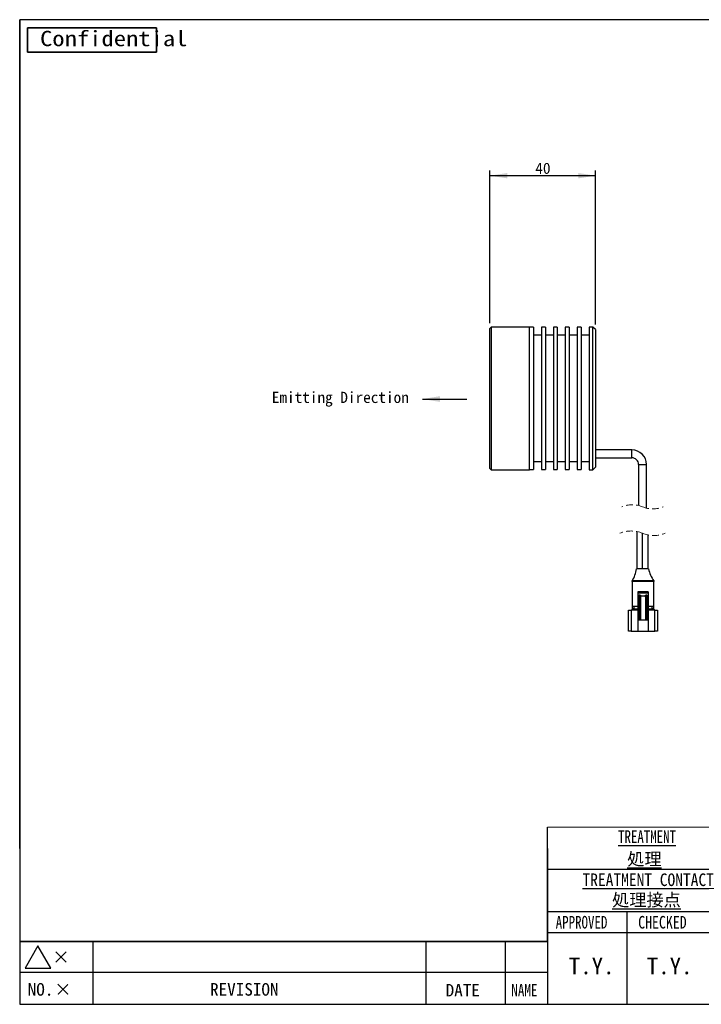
# Model space of a CAD drawing. Header units: millimetres. Extents: x 22 to 587, y 8 to 395.
# Tile 1 of 4: x 22 to 280, y 16 to 388. Entities that reach past the tile are written whole.
import ezdxf

# ---------------------------------------------------------------- set-up
doc = ezdxf.new("R2010")
doc.units = ezdxf.units.MM
doc.header["$LTSCALE"] = 2
doc.linetypes.add('HIDDEN', pattern=[1.905, 1.27, -0.635])
doc.layers.add('SLD-0', color=179, linetype='Continuous')
doc.layers.add('図面枠', color=9, linetype='Continuous')
doc.styles.add('SLDTEXTSTYLE1', font='MSGOTHIC.TTC')
doc.styles.add('SLDTEXTSTYLE10', font='MSGOTHIC.TTC', dxfattribs={"width": 0.75})
doc.styles.add('SLDTEXTSTYLE13', font='MSGOTHIC.TTC', dxfattribs={"bigfont": 'bigfont'})
doc.styles.add('SLDTEXTSTYLE2', font='MSGOTHIC.TTC')
doc.styles.add('SLDTEXTSTYLE4', font='MSGOTHIC.TTC', dxfattribs={"width": 1.17351})
doc.styles.add('SLDTEXTSTYLE5', font='MSGOTHIC.TTC', dxfattribs={"width": 0.765613})
doc.styles.add('SLDTEXTSTYLE6', font='MSGOTHIC.TTC', dxfattribs={"width": 0.808235})
doc.styles.add('SLDTEXTSTYLE8', font='MSGOTHIC.TTC', dxfattribs={"width": 0.754366})
doc.styles.add('SLDTEXTSTYLE9', font='MSGOTHIC.TTC', dxfattribs={"width": 0.902519})
doc.styles.get("Standard").update_dxf_attribs({"font": 'MSGOTHIC.TTC'})
doc.dimstyles.new('SLDDIMSTYLE0', dxfattribs={"dimtxt": 0.18, "dimasz": 6.604, "dimexe": 0, "dimexo": 0.0625, "dimgap": 0, "dimtad": 0, "dimtih": 1, "dimtoh": 1, "dimdec": 0, "dimrnd": 1e-09, "dimzin": 0, "dimdsep": 46, "dimtxsty": 'STANDARD', "dimsah": 1, "dimcen": 0.09, "dimadec": 0, "dimazin": 0, "dimtfac": 6.604, "dimtdec": 0, "dimtofl": 0, "dimtmove": 0, "dimatfit": 3, "dimfxl": 1, "dimfrac": 2, "dimtolj": 1, "dimtzin": 0, "dimarcsym": 0})
doc.dimstyles.new('SLDDIMSTYLE1', dxfattribs={"dimtxt": 4.850694, "dimasz": 6.604, "dimexe": 0, "dimexo": 0.0625, "dimgap": 1.212674, "dimtad": 1, "dimdec": 0, "dimrnd": 1e-09, "dimzin": 12, "dimdsep": 46, "dimtxsty": 'SLDTEXTSTYLE1', "dimsah": 1, "dimcen": 0.09, "dimadec": 0, "dimazin": 3, "dimtfac": 1, "dimtdec": 3, "dimtofl": 0, "dimtmove": 0, "dimatfit": 3, "dimfxl": 1, "dimfrac": 2, "dimtolj": 1, "dimtzin": 12, "dimarcsym": 0})

# ---------------------------------------------------------------- blocks, each defined once
blk = doc.blocks.new('_D')
at = {"layer": 'SLD-0'}
for p, q in [((199.86, 273.26), (199.86, 331.01)), ((239.86, 329.01), (199.86, 329.01)), ((239.86, 272.76), (239.86, 331.01))]:
    blk.add_line(p, q, dxfattribs=at)
for points in [[(199.86, 329.01), (206.46, 327.99), (206.46, 330.02)], [(239.86, 329.01), (233.26, 330.02), (233.26, 327.99)]]:
    blk.add_solid(points, dxfattribs=at)
at = {"layer": 'SLD-0', "insert": (217.04, 333.93), "char_height": 4.233, "attachment_point": 1, "style": 'SLDTEXTSTYLE1'}
blk.add_mtext('40', dxfattribs=at)

msp = doc.modelspace()

# ---------------------------------------------------------------- linework, layer by layer
at = {"color": 7, "linetype": 'Continuous', "lineweight": 25}
for p, q in [((200.359218, 271.758075), (199.859217, 271.258074)), ((199.859217, 218.258073), (199.859217, 271.258074)), ((214.859217, 271.758075), (200.359218, 271.758075)), ((200.359218, 271.758075), (200.359218, 217.758074)), ((214.859217, 217.758074), (214.859217, 271.758075)), ((216.359217, 271.655033), (214.859217, 271.655033)), ((216.359217, 271.655033), (216.359217, 244.758072)), ((219.359217, 268.655031), (216.359217, 268.655031)), ((220.859217, 271.655033), (219.359217, 271.655033)), ((219.359217, 271.655033), (219.359217, 244.758072)), ((220.859217, 271.655033), (220.859217, 244.758072)), ((223.859217, 268.655031), (220.859217, 268.655031)), ((225.359217, 271.655033), (223.859217, 271.655033)), ((223.859217, 271.655033), (223.859217, 244.758072)), ((225.359217, 271.655033), (225.359217, 244.758072)), ((228.359217, 268.655031), (225.359217, 268.655031)), ((229.859217, 271.655033), (228.359217, 271.655033)), ((228.359217, 271.655033), (228.359217, 244.758072)), ((229.859217, 271.655033), (229.859217, 244.758072)), ((232.859217, 268.655031), (229.859217, 268.655031)), ((234.359217, 271.655033), (232.859217, 271.655033)), ((232.859217, 271.655033), (232.859217, 244.758072)), ((234.359217, 271.655033), (234.359217, 244.758072)), ((237.359217, 268.655031), (234.359217, 268.655031)), ((238.859217, 271.758075), (237.359217, 271.758075)), ((237.359217, 271.758075), (237.359217, 244.758072)), ((239.859218, 270.758073), (238.859217, 271.758075)), ((238.859217, 217.758074), (238.859217, 271.758075)), ((239.859218, 270.758073), (239.859218, 218.758073)), ((216.357883, 257.987442), (216.357492, 257.986764)), ((216.359217, 244.758072), (216.359217, 217.861117)), ((219.359217, 244.758072), (219.359217, 217.861117)), ((220.859217, 244.758072), (220.859217, 217.861117)), ((223.859217, 244.758072), (223.859217, 217.861117)), ((225.359217, 244.758072), (225.359217, 217.861117)), ((228.359217, 244.758072), (228.359217, 217.861117)), ((229.859217, 244.758072), (229.859217, 217.861117)), ((232.859217, 244.758072), (232.859217, 217.861117)), ((234.359217, 244.758072), (234.359217, 217.861117)), ((237.359217, 244.758072), (237.359217, 217.758074)), ((216.34524, 231.288948), (216.359217, 231.313157)), ((253.588579, 225.258073), (239.859218, 225.258073)), ((216.359217, 220.861116), (219.359217, 220.861116)), ((220.859217, 220.861116), (223.859217, 220.861116)), ((225.359217, 220.861116), (228.359217, 220.861116)), ((229.859217, 220.861116), (232.859217, 220.861116)), ((234.359217, 220.861116), (237.359217, 220.861116)), ((239.859218, 222.258074), (253.588579, 222.258074)), ((199.859217, 218.258073), (200.359218, 217.758074)), ((200.359218, 217.758074), (214.859217, 217.758074)), ((214.859217, 217.861117), (216.359217, 217.861117)), ((219.359217, 217.861117), (220.859217, 217.861117)), ((223.859217, 217.861117), (225.359217, 217.861117)), ((228.359217, 217.861117), (229.859217, 217.861117)), ((232.859217, 217.861117), (234.359217, 217.861117)), ((237.359217, 217.758074), (238.859217, 217.758074)), ((238.859217, 217.758074), (239.859218, 218.758073)), ((256.088579, 219.758073), (256.088579, 204.218502)), ((259.088579, 203.233124), (259.088579, 219.758073)), ((255.38858, 194.385411), (255.38858, 180.23823)), ((257.58858, 180.23823), (257.58858, 193.725811)), ((259.78858, 180.23823), (259.78858, 193.066215)), ((259.838579, 180.23823), (255.338579, 180.23823)), ((253.688579, 175.425982), (253.688579, 175.738232)), ((261.88858, 175.738232), (253.688579, 175.738232)), ((261.88858, 175.425982), (253.688579, 175.425982)), ((253.688579, 175.425982), (253.688579, 166.138229)), ((261.88858, 175.738232), (261.88858, 175.425982)), ((261.88858, 166.138229), (261.88858, 175.425982)), ((255.788579, 171.524537), (255.788579, 171.02454)), ((259.78858, 171.524537), (255.788579, 171.524537)), ((259.78858, 171.524537), (259.78858, 171.02454)), ((259.78858, 171.02454), (255.788579, 171.02454)), ((255.788579, 171.02454), (255.788579, 169.888233)), ((256.188579, 169.888233), (255.788579, 169.888233)), ((255.788579, 169.888233), (255.788579, 160.88823)), ((256.188579, 169.888233), (256.188579, 169.908074)), ((256.288578, 160.88823), (256.288578, 169.866407)), ((256.38858, 170.344421), (256.68858, 170.344421)), ((256.38858, 170.344421), (256.38858, 170.302754)), ((256.68858, 170.302754), (256.38858, 170.302754)), ((256.38858, 170.302754), (256.38858, 160.988232)), ((256.68858, 170.344421), (256.68858, 170.302754)), ((256.68858, 160.988232), (256.68858, 170.302754)), ((256.788579, 169.866407), (256.788579, 160.88823)), ((256.888579, 169.908074), (256.888579, 169.888233)), ((258.68858, 169.888233), (256.888579, 169.888233)), ((258.68858, 169.888233), (258.68858, 169.908074)), ((258.78858, 160.88823), (258.78858, 169.866407)), ((258.88858, 170.344421), (259.188579, 170.344421)), ((258.88858, 170.344421), (258.88858, 170.302754)), ((259.188579, 170.302754), (258.88858, 170.302754)), ((258.88858, 170.302754), (258.88858, 160.988232)), ((259.188579, 170.344421), (259.188579, 170.302754)), ((259.188579, 160.988232), (259.188579, 170.302754)), ((259.288579, 169.866407), (259.288579, 160.88823)), ((259.388579, 169.908074), (259.388579, 169.888233)), ((259.78858, 169.888233), (259.388579, 169.888233)), ((259.78858, 171.02454), (259.78858, 169.888233)), ((259.78858, 169.888233), (259.78858, 160.88823)), ((252.28858, 156.638233), (252.28858, 164.638234)), ((252.28858, 164.638234), (253.28858, 164.638234)), ((253.28858, 164.638234), (253.28858, 156.638233)), ((255.788579, 164.638234), (253.28858, 164.638234)), ((253.688579, 166.138229), (255.788579, 166.138229)), ((253.788579, 165.138235), (253.788579, 166.138229)), ((254.28858, 165.138235), (253.788579, 165.138235)), ((254.28858, 166.138229), (254.28858, 165.138235)), ((254.28858, 165.138235), (254.28858, 164.638234)), ((254.28858, 165.138235), (255.788579, 165.138235)), ((259.78858, 166.138229), (261.88858, 166.138229)), ((259.78858, 165.138235), (261.288579, 165.138235)), ((262.288579, 164.638234), (259.78858, 164.638234)), ((261.288579, 165.138235), (261.288579, 166.138229)), ((261.288579, 164.638234), (261.288579, 165.138235)), ((261.788578, 165.138235), (261.288579, 165.138235)), ((261.788578, 166.138229), (261.788578, 165.138235)), ((262.288579, 156.638233), (262.288579, 164.638234)), ((262.288579, 164.638234), (263.288578, 164.638234)), ((263.288578, 164.638234), (263.288578, 156.638233)), ((256.288578, 160.88823), (255.788579, 160.88823)), ((255.788579, 160.88823), (255.788579, 156.638233)), ((256.788579, 160.88823), (256.288578, 160.88823)), ((256.38858, 160.988232), (256.68858, 160.988232)), ((258.78858, 160.88823), (256.788579, 160.88823)), ((259.288579, 160.88823), (258.78858, 160.88823)), ((258.88858, 160.988232), (259.188579, 160.988232)), ((259.78858, 160.88823), (259.288579, 160.88823)), ((259.78858, 160.88823), (259.78858, 156.638233)), ((253.28858, 156.638233), (252.28858, 156.638233)), ((253.28858, 156.638233), (255.788579, 156.638233)), ((255.788579, 156.638233), (259.78858, 156.638233)), ((259.78858, 156.638233), (262.288579, 156.638233)), ((263.288578, 156.638233), (262.288579, 156.638233))]:
    msp.add_line(p, q, dxfattribs=at)
at = {"color": 8, "linetype": 'Continuous', "lineweight": 25}
for p, q in [((253.588579, 222.258074), (253.588579, 225.258073)), ((256.088579, 219.758073), (259.088579, 219.758073))]:
    msp.add_line(p, q, dxfattribs=at)
at = {"color": 7, "linetype": 'Continuous', "lineweight": 25, "flags": 128}
for points in [[(256.188579, 169.908074), (256.208088, 169.907273), (256.226849, 169.9049), (256.244136, 169.901052), (256.25929, 169.89587), (256.271727, 169.889556), (256.280968, 169.882351), (256.286658, 169.874535), (256.288578, 169.866407)], [(256.888579, 169.908074), (256.86907, 169.907273), (256.850311, 169.9049), (256.833022, 169.901052), (256.81787, 169.89587), (256.805433, 169.889556), (256.796192, 169.882351), (256.790502, 169.874535), (256.788579, 169.866407)], [(258.68858, 169.908074), (258.708087, 169.907273), (258.726848, 169.9049), (258.744137, 169.901052), (258.75929, 169.89587), (258.771727, 169.889556), (258.780967, 169.882351), (258.786658, 169.874535), (258.78858, 169.866407)], [(259.388579, 169.908074), (259.369069, 169.907273), (259.350311, 169.9049), (259.333022, 169.901052), (259.317869, 169.89587), (259.305432, 169.889556), (259.296192, 169.882351), (259.290501, 169.874535), (259.288579, 169.866407)], [(256.38858, 160.988232), (256.347362, 160.947015), (256.311206, 160.910857), (256.298372, 160.898028), (256.290901, 160.890555), (256.288578, 160.88823)], [(256.68858, 160.988232), (256.729798, 160.947015), (256.765954, 160.910857), (256.778786, 160.898028), (256.786259, 160.890555), (256.788579, 160.88823)], [(258.88858, 160.988232), (258.847361, 160.947015), (258.811205, 160.910857), (258.798374, 160.898028), (258.790901, 160.890555), (258.78858, 160.88823)], [(259.188579, 160.988232), (259.229798, 160.947015), (259.265953, 160.910857), (259.278785, 160.898028), (259.286258, 160.890555), (259.288579, 160.88823)]]:
    msp.add_lwpolyline(points, dxfattribs=at)
at = {"color": 7, "linetype": 'Continuous', "lineweight": 25}
for centre, radius, start, end in [((253.58858, 219.758075), 5.499999, 359.9999889, 90.0000111), ((253.58858, 219.758075), 2.499999, 359.99997257, 90.00000608), ((243.474062, 182.036056), 11.999956, 328.34383547, 351.38354095), ((271.549542, 182.856285), 12.000036, 192.60160836, 216.38223821), ((253.288588, 165.138225), 0.499991, 269.99905905, 0.00115439), ((262.288569, 165.138225), 0.499991, 179.99884561, 270.00115439)]:
    msp.add_arc(centre, radius, start, end, dxfattribs=at)
at = {"color": 7, "linetype": 'HIDDEN', "lineweight": 18}
for centre, radius, start, end in [((253.663579, 194.305813), 10.205, 67.38013505, 112.61986495), ((261.513579, 213.145813), 10.205, 247.38013505, 292.61986495), ((253.313579, 183.465813), 11.115, 67.38013505, 112.61986495), ((261.863579, 203.985813), 11.115, 247.38013505, 292.61986495)]:
    msp.add_arc(centre, radius, start, end, dxfattribs=at)
at = {"color": 7, "linetype": 'Continuous', "lineweight": 25}
for points, knots in [([(256.188579, 169.908074), (256.196221, 170.014879), (256.205447, 170.143815), (256.275357, 170.271369), (256.307899, 170.309838), (256.338159, 170.33149), (256.363433, 170.342436), (256.380466, 170.343781), (256.38858, 170.344421)], [0, 0, 0, 0, 0.6104183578, 0.736903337, 0.8419841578, 0.9009282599, 0.9528055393, 1, 1, 1, 1]), ([(256.288578, 169.648232), (256.284915, 169.706654), (256.280505, 169.776962), (256.245336, 169.847799), (256.229099, 169.869035), (256.213913, 169.881039), (256.201238, 169.887123), (256.192645, 169.887877), (256.188579, 169.888233)], [0, 0, 0, 0, 0.6212324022, 0.7476161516, 0.8507094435, 0.9072721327, 0.9561257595, 1, 1, 1, 1]), ([(256.288578, 169.866407), (256.292153, 169.970008), (256.296898, 170.107543), (256.337125, 170.250935), (256.364222, 170.291401), (256.377205, 170.300209), (256.383814, 170.302447), (256.387017, 170.302653), (256.38858, 170.302754)], [0, 0, 0, 0, 0.6701456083, 0.8896511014, 0.9551861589, 0.9792549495, 0.9898775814, 1, 1, 1, 1]), ([(256.68858, 170.344421), (256.696693, 170.34378), (256.713726, 170.342435), (256.739001, 170.33149), (256.769261, 170.309839), (256.801801, 170.271368), (256.871716, 170.143817), (256.880939, 170.01488), (256.888579, 169.908074)], [0, 0, 0, 0, 0.0471909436, 0.0990716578, 0.15801585, 0.2630944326, 0.3895813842, 1, 1, 1, 1]), ([(256.68858, 170.302754), (256.690143, 170.302653), (256.693346, 170.302447), (256.699955, 170.300208), (256.71294, 170.291402), (256.740036, 170.250934), (256.780256, 170.107542), (256.785003, 169.970008), (256.788579, 169.866407)], [0, 0, 0, 0, 0.010122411, 0.0207450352, 0.0448172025, 0.1103522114, 0.3298548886, 1, 1, 1, 1]), ([(256.888579, 169.888233), (256.884513, 169.887877), (256.875921, 169.887123), (256.863247, 169.881038), (256.848058, 169.869036), (256.831822, 169.847799), (256.796657, 169.776961), (256.792245, 169.706654), (256.788579, 169.648232)], [0, 0, 0, 0, 0.0438743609, 0.0927219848, 0.1492901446, 0.2523837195, 0.3787647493, 1, 1, 1, 1]), ([(258.68858, 169.908074), (258.69622, 170.01488), (258.705443, 170.143818), (258.775359, 170.271368), (258.807898, 170.309839), (258.838158, 170.33149), (258.863432, 170.342436), (258.880466, 170.343781), (258.88858, 170.344421)], [0, 0, 0, 0, 0.6104184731, 0.7369053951, 0.8419839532, 0.9009281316, 0.9528054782, 1, 1, 1, 1]), ([(258.78858, 169.648232), (258.784914, 169.706653), (258.780502, 169.776961), (258.745337, 169.847799), (258.729101, 169.869036), (258.713912, 169.881039), (258.701238, 169.887123), (258.692645, 169.887877), (258.68858, 169.888233)], [0, 0, 0, 0, 0.621235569, 0.7476166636, 0.8507102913, 0.90727848, 0.9561322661, 1, 1, 1, 1]), ([(258.78858, 169.866407), (258.792154, 169.970008), (258.796898, 170.107543), (258.837124, 170.250935), (258.864222, 170.291401), (258.877205, 170.300209), (258.883813, 170.302447), (258.887017, 170.302653), (258.88858, 170.302754)], [0, 0, 0, 0, 0.6701454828, 0.8896510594, 0.9551861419, 0.9792549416, 0.9898775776, 1, 1, 1, 1]), ([(259.188579, 170.344421), (259.196693, 170.343781), (259.213726, 170.342436), (259.239001, 170.33149), (259.269261, 170.309839), (259.3018, 170.271368), (259.371716, 170.143818), (259.380939, 170.01488), (259.388579, 169.908074)], [0, 0, 0, 0, 0.0471945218, 0.0990718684, 0.1580160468, 0.2630946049, 0.3895815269, 1, 1, 1, 1]), ([(259.188579, 170.302754), (259.190142, 170.302653), (259.193345, 170.302447), (259.199954, 170.300208), (259.212939, 170.291402), (259.240036, 170.250934), (259.28026, 170.107544), (259.285005, 169.970008), (259.288579, 169.866407)], [0, 0, 0, 0, 0.0101224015, 0.0207450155, 0.0448171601, 0.1103521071, 0.3298559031, 1, 1, 1, 1]), ([(259.388579, 169.888233), (259.384513, 169.887877), (259.37592, 169.887123), (259.363246, 169.881038), (259.348058, 169.869036), (259.331822, 169.847799), (259.296657, 169.776961), (259.292245, 169.706654), (259.288579, 169.648232)], [0, 0, 0, 0, 0.0438743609, 0.0927219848, 0.1492901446, 0.2523837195, 0.3787647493, 1, 1, 1, 1])]:
    msp.add_open_spline(points, degree=3, knots=knots, dxfattribs=at)
at = {"layer": 'SLD-0', "color": 179, "linetype": 'Continuous', "lineweight": 18}
for p, q in [((21.999919, 388), (21.999919, 388.016219)), ((221.666667, 82.506667), (576.018165, 82.506667)), ((221.666667, 74.506667), (221.666667, 82.506667))]:
    msp.add_line(p, q, dxfattribs=at)
at = {"layer": 'SLD-0', "color": 179, "linetype": 'Continuous', "lineweight": 35}
for p, q in [((24.992988, 385.008515), (73.774623, 385.008515)), ((24.992988, 375.684162), (24.992988, 385.008515)), ((73.774623, 385.008515), (73.774623, 375.684162)), ((73.774623, 375.684162), (24.992988, 375.684162))]:
    msp.add_line(p, q, dxfattribs=at)
at = {"layer": '図面枠', "color": 179}
for p, q in [((21.999919, 388), (21.996152, 39.239947)), ((576.028663, 388.03088), (21.999919, 388)), ((21.999919, 74.506667), (21.999919, 388)), ((221.682676, 39.239947), (221.666667, 82.506667)), ((221.666667, 74.506667), (221.666667, 39.239947)), ((513.6666, 66.506667), (221.666667, 66.506667)), ((576, 50.506667), (221.666667, 50.506667)), ((251.6666, 50.506667), (251.6666, 15.506667)), ((21.996152, 39.239947), (221.682676, 39.239947)), ((49.666667, 39.239947), (22, 39.239947)), ((22, 39.239947), (22, 27.579947)), ((28.911942, 37.573333), (24.0622, 29.173333)), ((33.761684, 29.173333), (28.911942, 37.573333)), ((141.666667, 39.239947), (49.666667, 39.239947)), ((49.666667, 39.239947), (49.666667, 27.579947)), ((165.666667, 39.239947), (141.666667, 39.239947)), ((181.666667, 39.239947), (165.666667, 39.239947)), ((175.666666, 39.242376), (175.666666, 27.582376)), ((205.666667, 39.239947), (181.666667, 39.239947)), ((205.666667, 39.239947), (205.666667, 27.579947)), ((221.666667, 39.239947), (205.666667, 39.239947)), ((221.666667, 39.239947), (221.666667, 27.579947)), ((35.612853, 35.409947), (39.612853, 31.409947)), ((35.612853, 31.409947), (39.612853, 35.409947)), ((22, 33.416613), (22, 21.756613)), ((221.666667, 33.416613), (221.666667, 21.756613)), ((22, 27.579947), (22, 15.506667)), ((49.666667, 27.579947), (22, 27.579947)), ((24.0622, 29.173333), (33.761684, 29.173333)), ((49.666667, 27.579947), (49.666667, 15.506667)), ((141.666667, 27.579947), (49.666667, 27.579947)), ((165.666667, 27.579947), (141.666667, 27.579947)), ((181.666667, 27.579947), (165.666667, 27.579947)), ((175.666666, 27.582376), (175.666666, 15.506667)), ((205.666667, 27.579947), (181.666667, 27.579947)), ((205.666667, 27.579947), (205.666667, 15.506667)), ((221.666667, 27.579947), (205.666667, 27.579947)), ((221.666667, 27.579947), (221.666667, 15.506667)), ((221.666667, 27.579947), (221.666667, 15.919947)), ((22, 15.506667), (576, 15.506667))]:
    msp.add_line(p, q, dxfattribs=at)
at = {"layer": '図面枠', "color": 179, "linetype": 'Continuous'}
msp.add_line((341.618171, 42.507253), (221.666667, 42.507253), dxfattribs=at)
at = {"layer": '図面枠', "color": 179, "lineweight": 18}
msp.add_line((221.666667, 15.506667), (22, 15.506667), dxfattribs=at)

# ---------------------------------------------------------------- texts
at = {"layer": 'SLD-0', "insert": (143.27892, 247.244654), "char_height": 4.23333333, "attachment_point": 2, "style": 'SLDTEXTSTYLE1'}
msp.add_mtext('Emitting Direction', dxfattribs=at)
at = {"layer": 'SLD-0', "color": 179, "char_height": 4.7625, "attachment_point": 1, "style": 'SLDTEXTSTYLE13'}
for s, insert in [('\\L処理', (251.816667, 72.864142)), ('\\L処理接点', (246.084579, 57.386515))]:
    msp.add_mtext(s, dxfattribs=dict(at, insert=insert))
at = {"layer": '図面枠', "color": 179}
for s, insert, char_height, attachment_point, style in [('Confidential', (29.690235, 383.826083), 5.82083333, 1, 'SLDTEXTSTYLE4'), ('\\LTREATMENT', (259.292248, 81.342044), 4.7625, 2, 'SLDTEXTSTYLE10'), ('\\LTREATMENT CONTACT', (259.741758, 65.014792), 4.7625, 2, 'SLDTEXTSTYLE9'), ('APPROVED', (234.52527, 48.942823), 4.7625, 2, 'SLDTEXTSTYLE8'), ('CHECKED', (265.115428, 48.942823), 4.7625, 2, 'SLDTEXTSTYLE6'), ('T.Y.', (238.360511, 33.212832), 6.35, 2, 'SLDTEXTSTYLE1'), ('T.Y.', (267.861291, 33.212832), 6.35, 2, 'SLDTEXTSTYLE1'), ('NO.', (29.879065, 23.535017), 4.7625, 2, 'SLDTEXTSTYLE2'), ('×', (38.35397, 23.535017), 4.7625, 2, 'SLDTEXTSTYLE2'), ('REVISION', (106.952212, 23.535017), 4.7625, 2, 'SLDTEXTSTYLE2'), ('DATE', (189.593603, 23.225349), 4.7625, 2, 'SLDTEXTSTYLE2'), ('NAME', (212.920601, 23.225349), 4.7625, 2, 'SLDTEXTSTYLE5')]:
    msp.add_mtext(s, dxfattribs=dict(at, insert=insert, char_height=char_height, attachment_point=attachment_point, style=style))

# ---------------------------------------------------------------- dimensions: what is measured, and where the dimension line sits
at = {"layer": 'SLD-0'}
dim = msp.add_linear_dim(base=(199.859217, 329.008044), p1=(239.859217, 270.758074), p2=(199.859217, 271.258074), dimstyle='SLDDIMSTYLE1', dxfattribs=at)
dim.commit()
dim.dimension.update_dxf_attribs({"geometry": '_D', "text_midpoint": (219.859217, 329.008044), "dimtype": 160})

# ---------------------------------------------------------------- leaders
msp.add_leader([(174.368306, 244.514724), (191.161597, 244.499239)], dimstyle='SLDDIMSTYLE0', dxfattribs=at)

doc.saveas('drawing.dxf')
